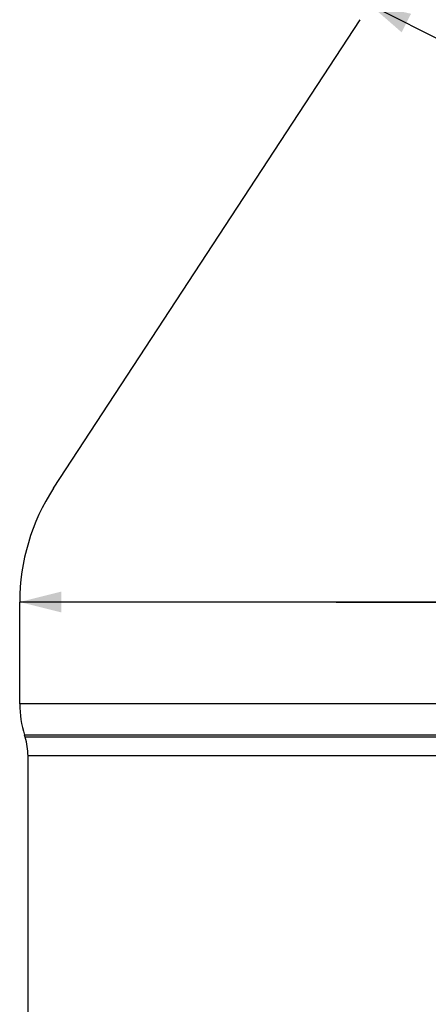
# Model space of a CAD drawing. Header units: millimetres. Extents: x 8 to 586, y 8 to 412.
# Tile 47 of 57: x 307 to 327, y 277 to 325. Entities that reach past the tile are written whole.
import ezdxf

# ---------------------------------------------------------------- set-up
doc = ezdxf.new("R2010")
doc.units = ezdxf.units.MM
doc.layers.add('DETAIL', color=3, linetype='Continuous')
doc.layers.add('DIMENSIONS', color=2, linetype='Continuous')
doc.layers.add('OUTLINE', color=7, linetype='Continuous', lineweight=25)
doc.styles.add('SLDTEXTSTYLE0', font='TXT', dxfattribs={"width": 0.75})
doc.dimstyles.new('SLDDIMSTYLE6', dxfattribs={"dimtxt": 3.5, "dimasz": 2, "dimexe": 0, "dimexo": 0.0625, "dimgap": 0.875, "dimtad": 1, "dimrnd": 1e-09, "dimzin": 12, "dimdsep": 46, "dimtxsty": 'SLDTEXTSTYLE0', "dimsah": 1, "dimcen": 0.09, "dimadec": 0, "dimazin": 3, "dimtfac": 1, "dimtofl": 0, "dimtmove": 0, "dimatfit": 3, "dimfxl": 0, "dimfrac": 2, "dimtolj": 1, "dimtzin": 12, "dimarcsym": 0})
doc.dimstyles.new('SLDDIMSTYLE7', dxfattribs={"dimtxt": 3.5, "dimasz": 2, "dimexe": 0, "dimexo": 0.0625, "dimgap": 0.875, "dimtad": 1, "dimrnd": 1e-09, "dimzin": 12, "dimdsep": 46, "dimtxsty": 'SLDTEXTSTYLE0', "dimsah": 1, "dimcen": 0, "dimadec": 0, "dimazin": 3, "dimtfac": 1, "dimtofl": 0, "dimtmove": 0, "dimatfit": 3, "dimfxl": 0, "dimfrac": 2, "dimtolj": 1, "dimtzin": 12, "dimarcsym": 0})

# ---------------------------------------------------------------- blocks, each defined once
blk = doc.blocks.new('_D_23')
at = {"layer": 'DIMENSIONS'}
for q in [(307.351, 296.79), (397.944, 296.79)]:
    blk.add_line((378.701, 296.79), q, dxfattribs=at)
for points in [[(307.351, 296.79), (309.351, 296.29), (309.351, 297.29)], [(378.701, 296.79), (376.701, 297.29), (376.701, 296.29)]]:
    blk.add_solid(points, dxfattribs=at)
at = {"layer": 'DIMENSIONS', "char_height": 3.5, "attachment_point": 1, "style": 'SLDTEXTSTYLE0'}
for s, insert in [('%%c', (381.028, 301.301)), ('71,35', (386.306, 301.355))]:
    blk.add_mtext(s, dxfattribs=dict(at, insert=insert))
blk = doc.blocks.new('_D_35')
at = {"layer": 'DIMENSIONS'}
for q in [(317.026, 329.184), (332.081, 321.515)]:
    blk.add_line((324.154, 325.553), q, dxfattribs=at)
blk.add_solid([(324.154, 325.553), (325.709, 324.2), (326.163, 325.091)], dxfattribs=at)
at = {"layer": 'DIMENSIONS', "insert": (329.277, 327.951), "char_height": 3.5, "attachment_point": 1, "rotation": 333.008, "style": 'SLDTEXTSTYLE0'}
blk.add_mtext('R8', dxfattribs=at)

msp = doc.modelspace()

# ---------------------------------------------------------------- linework, layer by layer
at = {"layer": 'DETAIL'}
for p, q in [((322.56323, 296.78953), (307.35057, 296.78953)), ((378.70057, 291.88973), (307.35057, 291.88973)), ((378.47023, 290.3896), (307.58091, 290.3896)), ((378.43878, 290.2896), (307.61236, 290.2896)), ((378.30057, 289.38953), (307.75057, 289.38953))]:
    msp.add_line(p, q, dxfattribs=at)
msp.add_open_spline([(322.56323, 296.78953), (325.53847, 296.78953), (328.83389, 296.78953), (335.76189, 296.78953), (339.39347, 296.78953), (346.65767, 296.78953), (350.28925, 296.78953), (357.21725, 296.78953), (360.51266, 296.78953), (363.48791, 296.78953)], degree=3, knots=[0, 0, 0, 0, 0.25, 0.25, 0.5, 0.5, 0.75, 0.75, 1, 1, 1, 1], dxfattribs=at)
at = {"layer": 'OUTLINE'}
for p, q in [((308.98091, 302.26208), (323.72129, 324.80583)), ((307.35057, 291.88973), (307.35057, 296.78953)), ((307.61236, 290.2896), (307.58091, 290.3896)), ((307.75057, 196.27238), (307.75057, 289.38953))]:
    msp.add_line(p, q, dxfattribs=at)
for centre, radius, start, end in [((317.35057, 296.78953), 10, 146.821068, 180), ((312.35057, 291.88973), 5, 180, 197.459088), ((304.75057, 289.38953), 3, 0, 17.459088)]:
    msp.add_arc(centre, radius, start, end, dxfattribs=at)

# ---------------------------------------------------------------- dimensions: what is measured, and where the dimension line sits
at = {"layer": 'DIMENSIONS'}
dim = msp.add_radius_dim(center=(317.02557, 329.18388), mpoint=(324.15413, 325.55295), dimstyle='SLDDIMSTYLE7', dxfattribs=at)
dim.commit()
dim.dimension.update_dxf_attribs({"geometry": '_D_35', "text_midpoint": (329.89812, 322.62726), "dimtype": 164})
dim = msp.add_linear_dim(base=(307.35057, 296.78953), p1=(378.70057, 296.78953), p2=(307.35057, 296.78953), text='%%c<>', dimstyle='SLDDIMSTYLE6', dxfattribs=at)
dim.commit()
dim.dimension.update_dxf_attribs({"geometry": '_D_23', "text_midpoint": (389.48603, 296.78953), "dimtype": 160})

doc.saveas('drawing.dxf')
